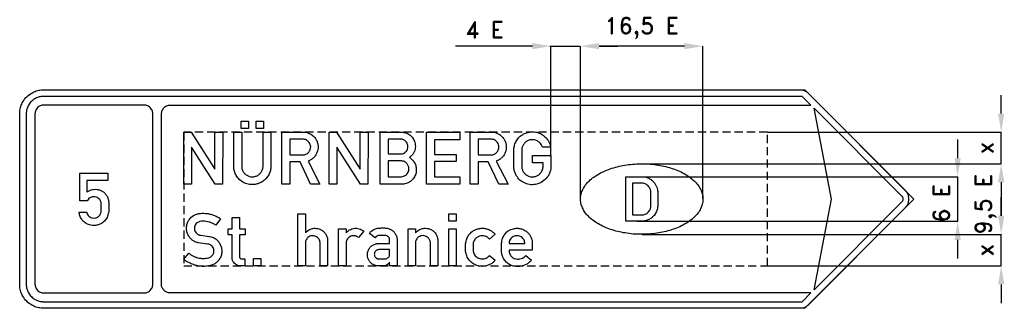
# Model space of a CAD drawing. Header units: millimetres. Extents: x 20 to 5510, y -373 to 1290.
# Tile 2 of 2: x 3253 to 5510, y -106 to 555. Entities that reach past the tile are written whole.
import ezdxf

# ---------------------------------------------------------------- set-up
doc = ezdxf.new("R2010")
doc.units = ezdxf.units.MM
doc.header["$LTSCALE"] = 5
doc.linetypes.add('ČÁRKOVANÁX2', pattern=[1.5, 1, -0.5])
doc.layers.add('Kóty', color=2, linetype='Continuous')
doc.layers.add('Značka', color=7, linetype='Continuous')
doc.styles.get("Standard").update_dxf_attribs({"font": 'romand.shx', "height": 25})

msp = doc.modelspace()

# ---------------------------------------------------------------- linework, layer by layer
at = {"layer": 'Kóty'}
for p, q in [((4428.4, 494.5), (4252, 494.5)), ((4468.6, 494.5), (4536.6, 494.5)), ((4470.9, 244.3), (4470.9, 494.7)), ((4538.9, 144.2), (4538.9, 494.7)), ((4538.9, 144.2), (4538.9, 494.6)), ((4581.4, 494.5), (4623.9, 494.5)), ((4777, 494.4), (4581.4, 494.4)), ((4819.5, 145.2), (4819.5, 494.6)), ((5503.2, 340), (5503.2, 382.5)), ((4967.2, 297.5), (5503.4, 297.5)), ((5503.2, 225.3), (5503.4, 297.5)), ((5403.4, 238), (5403.4, 280.5)), ((4678.4, 225.3), (5500.7, 225.3)), ((4678.4, 225.3), (5503.4, 225.3)), ((4674.9, 195.5), (5403.4, 195.5)), ((4674.9, 195.5), (5403.6, 195.5)), ((5403.4, 93.5), (5403.4, 195.5)), ((5503.2, 182.8), (5503.2, 140.3)), ((5503.2, 182.7), (5503.2, 106.3)), ((5503.2, 106.2), (5503.2, 148.7)), ((4668.1, 93.5), (5403.6, 93.5)), ((4680, 63.7), (5503.4, 63.8)), ((4680, 63.7), (5503.4, 63.7)), ((5403.4, 8.5), (5403.4, 51)), ((5503.2, -8.5), (5503.2, 63.8)), ((4967.2, -8.5), (5503.4, -8.5)), ((5503.2, -51), (5503.2, -93.5))]:
    msp.add_line(p, q, dxfattribs=at)
for points in [[(4428.4, 501.6), (4428.4, 487.4), (4470.9, 494.5)], [(4581.4, 501.6), (4581.4, 487.4), (4538.9, 494.5)], [(4581.4, 501.5), (4581.4, 487.4), (4538.9, 494.4)], [(4777, 501.5), (4777, 487.4), (4819.5, 494.4)], [(5496.1, 340), (5510.3, 340), (5503.2, 297.5)], [(5396.3, 238), (5410.5, 238), (5403.4, 195.5)], [(5496.1, 182.8), (5510.3, 182.8), (5503.2, 225.3)], [(5496.1, 182.7), (5510.3, 182.7), (5503.2, 225.2)], [(5396.3, 51), (5410.5, 51), (5403.4, 93.5)], [(5496.1, 106.3), (5510.3, 106.3), (5503.2, 63.8)], [(5496.1, 106.2), (5510.3, 106.2), (5503.2, 63.7)], [(5496.1, -51), (5510.3, -51), (5503.2, -8.5)]]:
    msp.add_solid(points, dxfattribs=at)
at = {"layer": 'Značka', "color": 3}
for points in [[(3308.2, 394.5), (5042.9, 394.5), (5043.9, 394.5, -0.008123), (5044.8, 394.4, -0.042027), (5048.7, 393.8, -0.040886), (5052.4, 392.6, -0.04226), (5056, 390.8, -0.046629), (5059.1, 388.5), (5059.8, 387.9), (5060.6, 387.2), (5282, 165.7), (5283.1, 164.6), (5284.1, 163.4, -0.055728), (5287.6, 158.2, -0.056158), (5289.8, 152.3, -0.069695), (5290.9, 144.5, -0.068339), (5289.8, 136.7, -0.056405), (5287.6, 130.8, -0.06112), (5284.1, 125.6), (5283.1, 124.4), (5282, 123.3), (5060.6, -98.2), (5059.8, -98.9), (5059.1, -99.5, -0.042026), (5056, -101.8, -0.040912), (5052.4, -103.6, -0.042256), (5048.7, -104.9, -0.046623), (5044.8, -105.4, -0.009273), (5043.9, -105.5), (5042.9, -105.5), (3308.2, -105.5, -0.003577), (3305.4, -105.4, -0.010726), (3302.5, -105.2, -0.055715), (3291.2, -102.9, -0.056166), (3280.7, -98.1, -0.06969), (3269.3, -89.5, -0.068355), (3260.6, -78, -0.056428), (3255.8, -67.5, -0.061122), (3253.5, -56.2, -0.012202), (3253.3, -53.4, -0.004069), (3253.2, -50.5), (3253.2, 339.5, -0.003577), (3253.3, 342.4, -0.010727), (3253.5, 345.2, -0.055715), (3255.8, 356.5, -0.056166), (3260.6, 367, -0.069691), (3269.3, 378.4, -0.068357), (3280.7, 387.1, -0.056429), (3291.2, 392, -0.06112), (3302.5, 394.2), (3305.4, 394.4), (3308.2, 394.5)], [(5067.1, -70.5), (3598.3, -70.5, -0.003576), (3597.3, -70.5, -0.010723), (3596.2, -70.4, -0.055714), (3592.1, -69.6, -0.056168), (3588.3, -67.8, -0.069695), (3584.1, -64.7, -0.068359), (3581, -60.5, -0.056422), (3579.2, -56.7, -0.061115), (3578.4, -52.6), (3578.3, -51.5), (3578.3, -50.5), (3578.3, 339.5, -0.00356), (3578.3, 340.5, -0.010736), (3578.4, 341.6, -0.055711), (3579.3, 345.7, -0.056162), (3581, 349.5, -0.069691), (3584.1, 353.7, -0.068358), (3588.3, 356.8, -0.056425), (3592.1, 358.6, -0.061123), (3596.2, 359.4), (3597.3, 359.5), (3598.3, 359.5), (5067.1, 359.5), (5047.1, 379.5), (3308.3, 379.5), (3306.2, 379.4), (3304.1, 379.3, 0.055716), (3296, 377.6, 0.056166), (3288.3, 374.1, 0.069689), (3280, 367.8, 0.068357), (3273.7, 359.5, 0.056428), (3270.2, 351.9, 0.061122), (3268.5, 343.7, 0.012203), (3268.4, 341.6, 0.004069), (3268.3, 339.5), (3268.3, -50.5, 0.003578), (3268.4, -52.6, 0.010727), (3268.5, -54.7, 0.055714), (3270.2, -62.9, 0.056165), (3273.7, -70.5, 0.06969), (3280, -78.8, 0.068356), (3288.3, -85.1, 0.056428), (3296, -88.7, 0.061122), (3304.1, -90.3, 0.012203), (3306.2, -90.4, 0.00407), (3308.3, -90.5), (5047.1, -90.5), (5067.1, -70.5)], [(3308.3, -70.5), (3538.3, -70.5, 0.003575), (3539.4, -70.5, 0.010727), (3540.4, -70.4, 0.055714), (3544.5, -69.6, 0.056165), (3548.3, -67.8, 0.069688), (3552.5, -64.7, 0.068355), (3555.6, -60.5, 0.056422), (3557.4, -56.7, 0.061122), (3558.2, -52.6), (3558.3, -51.5), (3558.3, -50.5), (3558.3, 339.5, 0.003589), (3558.3, 340.5, 0.010707), (3558.2, 341.6, 0.055711), (3557.4, 345.7, 0.056168), (3555.6, 349.5, 0.069691), (3552.5, 353.7, 0.068355), (3548.3, 356.8, 0.056422), (3544.5, 358.6, 0.061123), (3540.4, 359.4), (3539.4, 359.5), (3538.3, 359.5), (3308.3, 359.5), (3307.3, 359.5), (3306.2, 359.4, 0.055712), (3302.1, 358.6, 0.056169), (3298.3, 356.8, 0.069694), (3294.1, 353.7, 0.068356), (3291, 349.5, 0.056428), (3289.2, 345.7, 0.061122), (3288.4, 341.6, 0.012203), (3288.3, 340.5, 0.004067), (3288.3, 339.5), (3288.3, -50.5, 0.003575), (3288.3, -51.5, 0.010724), (3288.4, -52.6, 0.055714), (3289.3, -56.7, 0.056165), (3291, -60.5, 0.06969), (3294.1, -64.7, 0.068356), (3298.3, -67.8, 0.056429), (3302.1, -69.6, 0.061122), (3306.2, -70.4, 0.012199), (3307.3, -70.5, 0.004071), (3308.3, -70.5)], [(5074.2, -63.4), (5114.2, 144.5), (5074.2, 352.4), (5275, 151.6), (5275.4, 151.2), (5275.7, 150.8), (5276.9, 149.1), (5277.6, 147.1, -0.06968), (5278, 144.5), (5277.6, 141.9), (5276.9, 139.9), (5275.7, 138.2), (5275.4, 137.8), (5275, 137.4), (5074.2, -63.4)], [(3744, 297.5), (3762.1, 297.5), (3762.1, 218.9), (3762.1, 218.4), (3762.2, 217.8, 0.039542), (3762.8, 213.9, 0.043688), (3764.2, 210.1, 0.079492), (3768, 203.9, 0.080039), (3773.7, 199.2, 0.074671), (3779.8, 196.4, 0.071356), (3786.4, 195.5, 0.077185), (3793.8, 196.5, 0.082091), (3800.4, 199.7, 0.077971), (3805.6, 204.4, 0.072579), (3809.1, 210.4, 0.046182), (3810.5, 214.3, 0.054597), (3811, 218.4), (3811, 218.8), (3811, 219.2), (3811, 297.5), (3829, 297.5), (3829, 219), (3829, 218.3), (3829, 217.7, -0.044952), (3828.5, 212.6, -0.033059), (3827.2, 207.5, -0.057639), (3823, 198, -0.066494), (3816.6, 189.9, -0.064402), (3809, 183.8, -0.06034), (3800.1, 179.7, -0.06146), (3790.3, 177.6, -0.061737), (3780.2, 177.9, -0.080255), (3767.5, 181.7, -0.084183), (3756.6, 189.4, -0.072647), (3749.7, 198.2, -0.072793), (3745.5, 208.5, -0.029075), (3744.5, 213.2, -0.022458), (3744, 217.9), (3744, 218.4), (3744, 219), (3744, 297.5)], [(3854.3, 178.5), (3854.3, 297.5), (3904.4, 297.5), (3905.1, 297.5, -0.005438), (3905.8, 297.5, -0.052875), (3911.4, 296.7, -0.045254), (3916.8, 294.7, -0.068753), (3924.7, 290, -0.074107), (3931, 283.2, -0.062852), (3934.8, 276.5, -0.059667), (3936.8, 269, -0.055147), (3937.2, 261.8, -0.055183), (3936, 254.7, -0.062307), (3933, 247.1, -0.063043), (3928.2, 240.4, -0.052737), (3923.2, 235.9, -0.055197), (3917.5, 232.6, -0.011438), (3915.8, 231.9), (3914.2, 231.3), (3941.5, 178.5), (3920.1, 178.5), (3895.8, 229.5), (3872.4, 229.5), (3872.4, 178.5), (3854.3, 178.5)], [(4079.5, 178.5), (4079.5, 297.5), (4128.4, 297.5), (4129.6, 297.5, -0.006984), (4130.8, 297.4, -0.053515), (4137.5, 296.2, -0.05886), (4143.9, 293.6, -0.084106), (4151.7, 287.6, -0.083989), (4157.1, 279.5, -0.052888), (4159.2, 273.8, -0.048085), (4160.1, 267.7, -0.047689), (4160, 261.6, -0.051703), (4158.7, 255.6, -0.057817), (4155.9, 249.4, -0.056941), (4151.8, 244, -0.019024), (4150.2, 242.5, -0.019181), (4148.6, 241), (4147.7, 240.3), (4146.7, 239.6), (4148, 238.7), (4149.2, 237.9, -0.045546), (4154.1, 233.3, -0.053985), (4158.1, 227.9, -0.077424), (4161.6, 219.3, -0.076333), (4162.4, 210.1, -0.084942), (4160.3, 199.8, -0.082722), (4154.9, 190.7, -0.067284), (4148.9, 184.8, -0.067548), (4141.5, 180.8, -0.045465), (4136.3, 179.1, -0.048766), (4130.9, 178.5, -0.007109), (4129.9, 178.5, -0.002371), (4128.9, 178.5), (4079.5, 178.5)], [(4285.8, 178.5), (4285.8, 297.5), (4335.9, 297.5), (4336.6, 297.5, -0.00544), (4337.3, 297.5, -0.052872), (4342.9, 296.7, -0.045243), (4348.3, 294.7, -0.068743), (4356.2, 290, -0.074107), (4362.5, 283.2, -0.062831), (4366.3, 276.5, -0.059659), (4368.3, 269, -0.055147), (4368.7, 261.8, -0.055174), (4367.5, 254.7, -0.062314), (4364.5, 247.1, -0.063055), (4359.7, 240.4, -0.052749), (4354.7, 235.9, -0.055206), (4349, 232.6), (4347.3, 231.9), (4345.7, 231.3), (4373, 178.5), (4351.6, 178.5), (4327.3, 229.5), (4303.9, 229.5), (4303.9, 178.5), (4285.8, 178.5)], [(4428.5, 244.2), (4470.9, 244.2), (4470.9, 218.8), (4470.9, 218.1), (4470.8, 217.4), (4470.5, 213.7), (4469.9, 210.1, -0.061026), (4467.1, 201.8, -0.056388), (4462.4, 194.3, -0.08632), (4452, 184.5, -0.088287), (4438.9, 178.8, -0.086645), (4425.2, 177.4, -0.086875), (4411.8, 180.7, -0.086163), (4400.1, 187.9, -0.085764), (4391.5, 198.7, -0.052909), (4388, 206.2, -0.052574), (4386.2, 214.2), (4386.1, 215.6), (4386, 217.1), (4385.9, 218.1), (4385.9, 219.2), (4385.9, 257), (4386, 258), (4386.1, 259, -0.018807), (4386.7, 263.6, -0.027899), (4387.7, 268.1, -0.072301), (4392, 278.1, -0.069899), (4399, 286.6, -0.058986), (4406.4, 292.3, -0.056758), (4414.8, 296.1, -0.046862), (4422.2, 297.9, -0.047833), (4429.9, 298.4, -0.071585), (4441.4, 296.4, -0.07246), (4452, 291.2, -0.056987), (4459, 285.5, -0.054711), (4464.6, 278.4, -0.045734), (4467.9, 272.1, -0.053699), (4469.9, 265.3), (4470.1, 264.3), (4470.3, 263.3), (4451.7, 263.3), (4451.1, 264.9), (4450.4, 266.5, 0.062057), (4447.2, 271.6, 0.066448), (4442.7, 275.8, 0.080211), (4436.3, 279.2, 0.079693), (4429.2, 280.4, 0.091449), (4420.8, 279.2, 0.09179), (4413.4, 275.2, 0.081884), (4408.2, 269.7, 0.079866), (4405, 262.9, 0.035309), (4404.3, 260.1, 0.041578), (4404, 257.1), (4404, 256.8), (4404, 256.5), (4404, 219), (4404, 218.5), (4404.1, 217.9, 0.043517), (4404.5, 214.7, 0.034723), (4405.5, 211.5, 0.063017), (4408.5, 205.7, 0.07291), (4412.9, 200.9, 0.074883), (4418.4, 197.4, 0.06955), (4424.7, 195.7, 0.075781), (4431.9, 195.5, 0.080339), (4438.8, 197.6, 0.077253), (4444.6, 201.4, 0.071063), (4449.1, 206.8, 0.055701), (4451.5, 211.5, 0.063657), (4452.7, 216.5), (4452.9, 217.7), (4452.9, 218.9), (4452.9, 227.3), (4428.5, 227.3), (4428.5, 244.2)], [(3872.4, 281.5), (3872.4, 245.4), (3901.6, 245.4, 0.001974), (3902.3, 245.4, 0.005972), (3903, 245.4, 0.040787), (3906.3, 246, 0.049419), (3909.5, 247, 0.110775), (3915.7, 251.6, 0.114761), (3919.4, 258.4, 0.085167), (3920.3, 263.7, 0.080095), (3919.4, 268.9, 0.084075), (3916.7, 274.1, 0.081234), (3912.5, 278.2, 0.067115), (3908.6, 280.5, 0.082132), (3904.2, 281.4, 0.008028), (3903.7, 281.4), (3903.2, 281.5), (3872.4, 281.5)], [(4097.6, 281.5), (4097.6, 247.6), (4126.1, 247.6, 0.005332), (4127.2, 247.6, 0.016063), (4128.4, 247.6, 0.091631), (4133.4, 249.1, 0.080748), (4137.8, 252.2, 0.081318), (4141.2, 256.4, 0.086088), (4143, 261.4, 0.08746), (4143.2, 266.9, 0.085826), (4141.5, 272.1, 0.081925), (4138.5, 276.4, 0.078637), (4134.2, 279.6, 0.04672), (4131.6, 280.8, 0.054015), (4128.7, 281.4), (4128.1, 281.5), (4127.5, 281.5), (4097.6, 281.5)], [(4303.9, 281.5), (4303.9, 245.4), (4333.1, 245.4, 0.001974), (4333.8, 245.4, 0.005966), (4334.5, 245.4, 0.040785), (4337.8, 246, 0.049412), (4341, 247, 0.11078), (4347.2, 251.6, 0.114769), (4350.9, 258.4, 0.085167), (4351.8, 263.7, 0.080061), (4350.9, 268.9, 0.084084), (4348.2, 274.1, 0.081248), (4344, 278.2, 0.067117), (4340.1, 280.5, 0.082126), (4335.7, 281.4), (4335.2, 281.4), (4334.7, 281.5), (4303.9, 281.5)], [(4097.6, 231.7), (4097.6, 195.6), (4126.2, 195.6, 0.003621), (4127.3, 195.7, 0.010881), (4128.4, 195.7, 0.058718), (4132.7, 196.5, 0.063112), (4136.6, 198.3, 0.084073), (4141.1, 201.9, 0.085726), (4144, 206.8, 0.082255), (4145.4, 212.1, 0.080986), (4144.9, 217.5, 0.088847), (4142.6, 223.2, 0.084248), (4138.5, 227.8, 0.065612), (4134.8, 230.2, 0.08041), (4130.6, 231.5, 0.018381), (4129.5, 231.6, 0.006083), (4128.3, 231.7), (4097.6, 231.7)], [(3406.5, 114.7), (3406.7, 113.9, 0.007341), (3407, 113.2, 0.061325), (3408.9, 108.8, 0.076053), (3411.9, 105.2, 0.081248), (3415.8, 102.6, 0.074032), (3420.3, 101.2, 0.102538), (3427.5, 101.4, 0.116975), (3433.7, 104.5, 0.072318), (3436.6, 107.5, 0.058816), (3438.7, 111.1, 0.043857), (3439.8, 114.1, 0.050817), (3440.2, 117.2, 0.010911), (3440.3, 118.1, 0.003619), (3440.3, 118.9), (3440.3, 133.3, 0.008536), (3440.1, 135, 0.025956), (3439.9, 136.7, 0.068297), (3438.7, 140.1, 0.05404), (3436.6, 143.2, 0.069267), (3432.9, 146.8, 0.080552), (3428.4, 149, 0.097812), (3422.5, 149.9, 0.091132), (3416.5, 148.4, 0.085477), (3411.8, 145.6, 0.103676), (3408.5, 141.3, 0.00953), (3408.3, 140.8), (3408, 140.2), (3391.3, 140.2), (3391.3, 204), (3455, 204), (3455, 187), (3407.2, 187), (3407.2, 160.3, -0.005084), (3409.2, 161.6, -0.015232), (3411.2, 162.8, -0.051731), (3416.8, 165.3, -0.052708), (3422.8, 166.6, -0.065798), (3430.5, 166.6, -0.065553), (3437.9, 164.6, -0.069373), (3445, 160.7, -0.071358), (3450.7, 155, -0.059643), (3454.3, 149.2, -0.053795), (3456.5, 142.6, -0.024804), (3457, 140, -0.033761), (3457.2, 137.3), (3457.2, 136.9), (3457.2, 136.6), (3457.2, 117.5), (3457.2, 116.6, -0.005376), (3457.2, 115.8, -0.045322), (3456.4, 110.3, -0.043673), (3454.7, 105.1, -0.080869), (3449.2, 95.9, -0.084532), (3441, 88.9, -0.069815), (3433.2, 85.3, -0.066784), (3424.8, 84, -0.084626), (3413.6, 85.3, -0.088729), (3403.5, 90.2, -0.074192), (3396.7, 96.5, -0.070963), (3392, 104.5, -0.035762), (3390.5, 108.7, -0.037179), (3389.6, 113.1, -0.004907), (3389.5, 113.9), (3389.4, 114.7), (3406.5, 114.7)], [(4819.4, 144.5), (4819.4, 144), (4819.4, 143.4, -0.055986), (4818, 132.7, -0.05457), (4814.2, 122.6, -0.05511), (4807.9, 112.2, -0.040746), (4799.7, 103.2, -0.036592), (4788.9, 94.2, -0.030198), (4777.1, 86.7, -0.028555), (4762.7, 79.6, -0.024053), (4747.7, 74, -0.022897), (4730.9, 69.4, -0.020836), (4713.7, 66.2, -0.02039), (4695.6, 64.3, -0.019768), (4677.4, 63.8, -0.019788), (4659.2, 64.5, -0.020536), (4641.1, 66.8, -0.021058), (4624.1, 70.2, -0.023363), (4607.5, 75.1, -0.024517), (4592.8, 80.9, -0.029021), (4578.7, 88.2, -0.031056), (4567.2, 95.8, -0.038717), (4556.8, 105, -0.041594), (4549.1, 114.2, -0.052831), (4543.3, 124.6, -0.054168), (4539.9, 134.9, -0.060277), (4539, 145.6, -0.060225), (4540.4, 156.3, -0.052885), (4544.2, 166.4, -0.051268), (4550.5, 176.8, -0.040286), (4558.7, 185.8, -0.037447), (4569.4, 194.8, -0.030198), (4581.3, 202.3, -0.028281), (4595.7, 209.4, -0.02404), (4610.7, 215, -0.022964), (4627.5, 219.6, -0.02084), (4644.7, 222.8, -0.020374), (4662.8, 224.7, -0.019766), (4681, 225.2, -0.019794), (4699.2, 224.5, -0.020536), (4717.3, 222.2, -0.021058), (4734.3, 218.8, -0.02336), (4750.9, 213.9, -0.024519), (4765.6, 208.1, -0.029018), (4779.7, 200.8, -0.031054), (4791.2, 193.2, -0.03882), (4801.6, 184, -0.041608), (4809.3, 174.8, -0.052239), (4815.1, 164.4, -0.051533), (4818.4, 154.6, -0.059787), (4819.4, 144.5)], [(4642.7, 93.5), (4642.7, 195.5), (4680.5, 195.5, -0.002947), (4681.7, 195.5, -0.008843), (4682.9, 195.5, -0.074824), (4691.2, 193.8, -0.064092), (4698.9, 189.9, -0.052007), (4704.6, 185.5, -0.052253), (4709.1, 180, -0.046308), (4712.4, 174.4, -0.045169), (4714.5, 168.3), (4715.2, 165.5), (4715.6, 162.8), (4715.7, 162.2), (4715.7, 161.6), (4715.7, 128.4), (4715.7, 128), (4715.7, 127.5, -0.035159), (4715.3, 123.9), (4714.5, 120.4, -0.066995), (4710.5, 111.3, -0.074012), (4704.2, 103.6, -0.055396), (4698.5, 99.1, -0.049343), (4692, 95.9, -0.035152), (4687.2, 94.4, -0.041163), (4682.2, 93.6), (4681.3, 93.6), (4680.4, 93.5), (4642.7, 93.5)], [(4658.2, 180.9), (4658.2, 108.2), (4679.3, 108.2), (4680, 108.2, 0.009051), (4680.7, 108.2, 0.064937), (4685.1, 109, 0.055458), (4689.2, 110.7, 0.060176), (4693.3, 113.6, 0.064198), (4696.5, 117.4, 0.046757), (4698.3, 120.6, 0.042289), (4699.6, 124.1), (4699.9, 125.7), (4700.2, 127.4), (4700.2, 127.8), (4700.2, 128.3), (4700.2, 161), (4700.2, 161.5), (4700.1, 162.1, 0.038474), (4699.5, 165.2, 0.037911), (4698.5, 168.2, 0.064337), (4695.8, 172.8, 0.066852), (4691.9, 176.6, 0.069137), (4687.4, 179.4, 0.078388), (4682.3, 180.7), (4681.2, 180.8), (4680.2, 180.9), (4658.2, 180.9)], [(3641, 20.7), (3642.1, 19.7), (3643.2, 18.8, 0.039106), (3648.7, 15.2, 0.03209), (3654.6, 12.4, 0.03265), (3661, 10.2, 0.039896), (3667.6, 9, 0.024478), (3672, 8.6, 0.014325), (3676.5, 8.7, 0.035313), (3683.3, 9.3, 0.084146), (3689.6, 11.3, 0.055205), (3692.5, 13.2, 0.056038), (3694.9, 15.7, 0.057312), (3696.8, 18.6, 0.056929), (3698, 21.9, 0.06283), (3698.5, 25.7, 0.064418), (3698, 29.5, 0.085851), (3695.9, 34.3, 0.089183), (3692.4, 38.1, 0.07182), (3688.6, 40.3, 0.059291), (3684.5, 41.5), (3684, 41.6), (3683.5, 41.6), (3662.7, 44.3), (3661.9, 44.5), (3661, 44.8, -0.017783), (3657, 46.1, -0.032309), (3653.2, 47.9, -0.062184), (3647.3, 51.9, -0.055275), (3642.5, 57.2, -0.068823), (3637.9, 65.2, -0.072901), (3635.8, 74.2, -0.074668), (3636, 83.4, -0.072257), (3639, 92.2, -0.094608), (3646.5, 102.7, -0.103596), (3657.3, 109.3, -0.055209), (3664.1, 111.3, -0.035097), (3671.2, 111.9, -0.029411), (3679.1, 111.8, -0.03064), (3687, 110.7, -0.032939), (3695.5, 108.4, -0.029912), (3703.7, 105.1, -0.019579), (3707.8, 103.1, -0.028931), (3711.7, 100.6), (3712.5, 100.1), (3713.3, 99.5), (3703, 84.9), (3701.7, 85.7), (3700.4, 86.5, 0.031828), (3694.1, 89.6, 0.03548), (3687.4, 91.9, 0.03791), (3680.7, 93.3, 0.035614), (3673.6, 93.7, 0.056956), (3666.2, 93, 0.118692), (3659.7, 89.9, 0.089574), (3656.3, 86.3, 0.077145), (3654.3, 81.8, 0.050967), (3653.7, 78.7, 0.055011), (3653.8, 75.6, 0.076561), (3655, 71.2, 0.070194), (3657.5, 67.4, 0.053202), (3659.8, 65, 0.05742), (3662.6, 63.2, 0.030569), (3664.1, 62.5, 0.032965), (3665.7, 62.1, 0.019634), (3667, 61.9, 0.006535), (3668.2, 61.7), (3687.8, 59.1), (3688.5, 59), (3689.2, 58.9, -0.057682), (3694.7, 57.4, -0.045359), (3699.9, 54.8, -0.062106), (3706.7, 49.5, -0.068457), (3712, 42.6, -0.067353), (3715.3, 34.9, -0.064542), (3716.6, 26.6, -0.073536), (3715.6, 17, -0.075693), (3711.9, 8.1, -0.065679), (3706.9, 1.5, -0.066687), (3700.4, -3.5, -0.05608), (3693.4, -6.7, -0.038289), (3685.9, -8.6, -0.042201), (3675.1, -9.6, -0.042475), (3664.4, -8.9, -0.04068), (3653.9, -6.5, -0.036909), (3643.9, -2.6, -0.028958), (3637.4, 0.9, -0.038943), (3631.4, 5.2), (3630.3, 6.1), (3629.3, 7), (3641, 20.7)], [(3769.7, -8.5), (3759, -8.5), (3758.2, -8.4, -0.007834), (3757.4, -8.4, -0.063538), (3752.5, -7.3, -0.071655), (3748, -4.9, -0.079314), (3744, -1.1, -0.071786), (3741.3, 3.6, -0.036588), (3740.5, 6, -0.046837), (3740.1, 8.4), (3740, 9), (3740, 9.6), (3740, 62.7), (3731.4, 62.7), (3731.4, 76.6), (3740, 76.6), (3740, 102), (3757, 102), (3757, 76.6), (3769.9, 76.6), (3769.9, 62.7), (3757, 62.7), (3757, 13), (3757, 12.7), (3757, 12.4, 0.048126), (3757.4, 11, 0.07175), (3758, 9.6, 0.101999), (3759.4, 8.2, 0.119775), (3761.2, 7.5), (3761.6, 7.5), (3761.9, 7.5), (3769.7, 7.5), (3769.7, -8.5)], [(3891.1, -8.5), (3891.1, 110.5), (3908.2, 110.5), (3908.2, 67.1), (3909.2, 68.2), (3910.4, 69.3, -0.044793), (3914.9, 73, -0.056617), (3920.1, 75.7, -0.052882), (3925, 77.1, -0.046628), (3930.2, 77.6, -0.05654), (3936.7, 76.9, -0.060831), (3942.8, 74.8, -0.068021), (3948.9, 71, -0.064913), (3953.8, 65.6, -0.068705), (3957.4, 58.9, -0.07721), (3959, 51.6), (3959.1, 50.8), (3959.1, 50), (3959.1, -8.5), (3942.1, -8.5), (3942.1, 44), (3942.1, 44.7), (3942, 45.4, 0.064643), (3941, 49.6, 0.068191), (3938.9, 53.4, 0.072977), (3935.8, 56.8, 0.07043), (3931.9, 59.1, 0.067407), (3927.7, 60.4, 0.068621), (3923.3, 60.5, 0.079164), (3918.4, 59.3, 0.078229), (3914.1, 56.5, 0.069029), (3911.1, 53.3, 0.074938), (3909.1, 49.5, 0.037463), (3908.5, 47.2, 0.025766), (3908.2, 44.9), (3908.2, 44.5), (3908.2, 44.1), (3908.2, -8.5), (3891.1, -8.5)], [(3984.4, -8.5), (3984.4, 76.6), (4001.5, 76.6), (4001.5, 67.1), (4002.9, 68.7), (4004.4, 70.1, -0.059431), (4009.3, 73.8, -0.056249), (4014.9, 76.2, -0.061468), (4021.6, 77.5, -0.062524), (4028.3, 77.2, -0.056641), (4034.3, 75.5, -0.054491), (4039.8, 72.7), (4040.8, 72), (4041.8, 71.3), (4029.7, 56.3), (4028.6, 57.1), (4027.4, 57.9, 0.073528), (4022.7, 60, 0.081604), (4017.6, 60.6, 0.089314), (4012.2, 59.5, 0.08766), (4007.6, 56.7, 0.0747), (4004.4, 53.2, 0.06979), (4002.3, 48.9), (4001.8, 47.3), (4001.6, 45.6), (4001.5, 45), (4001.5, 44.4), (4001.5, -8.5), (3984.4, -8.5)], [(4101.3, -8.5), (4101.3, 0.4), (4100.5, -0.8), (4099.7, -2, -0.039267), (4098, -3.8, -0.035794), (4096, -5.4, -0.060157), (4092.4, -7.4, -0.077993), (4088.5, -8.4, -0.014407), (4087.7, -8.5, -0.004797), (4086.8, -8.5), (4075.3, -8.5), (4074.7, -8.5), (4074.2, -8.5, -0.039438), (4071, -8.1, -0.036779), (4067.8, -7.3, -0.049522), (4063.6, -5.4, -0.046926), (4059.7, -2.8, -0.065501), (4055.1, 2.1, -0.069532), (4052, 7.9, -0.055282), (4050.6, 12.8, -0.053363), (4050.3, 18, -0.079728), (4051.8, 25.8, -0.083384), (4055.7, 32.7, -0.079653), (4061.2, 38, -0.074381), (4068, 41.4, -0.032368), (4070.8, 42.2, -0.039892), (4073.7, 42.6, -0.010448), (4074.6, 42.6, -0.003462), (4075.5, 42.6), (4101.3, 42.6), (4101.3, 51.9), (4101.2, 52.5), (4101.1, 53, 0.097533), (4099.8, 56.4, 0.100802), (4097.3, 58.9, 0.115402), (4093, 60.7, 0.041482), (4088.2, 61.2, 0.010054), (4084.1, 61.2, 0.009948), (4080, 61.1, 0.038423), (4075.5, 60.7, 0.106444), (4071.5, 59, 0.056386), (4070, 57.9, 0.053432), (4068.9, 56.4), (4068.6, 55.9), (4068.3, 55.4), (4054.8, 65.9), (4055.7, 67.2), (4056.7, 68.4, -0.055249), (4060.3, 72, -0.053327), (4064.7, 74.7, -0.045317), (4069.2, 76.5, -0.035862), (4073.8, 77.6, -0.024231), (4078.4, 78.1, -0.011699), (4082.9, 78.3, -0.028038), (4091.6, 78.1, -0.066271), (4100, 76.4, -0.075915), (4107, 72.8, -0.077633), (4112.8, 67.3, -0.069932), (4116.4, 61.3, -0.073296), (4118.1, 54.6), (4118.2, 53.4), (4118.3, 52.2), (4118.3, -8.5), (4101.3, -8.5)], [(4143.6, -8.5), (4143.6, 76.6), (4160.6, 76.6), (4160.6, 67.2), (4162.2, 68.8), (4163.8, 70.4, -0.040694), (4167.8, 73.4, -0.050795), (4172.3, 75.7, -0.044309), (4176.4, 76.9, -0.036436), (4180.6, 77.5, -0.051722), (4187, 77.4, -0.059755), (4193.2, 75.8, -0.060327), (4198.7, 73.1, -0.057511), (4203.5, 69.1, -0.051905), (4207.1, 64.6, -0.051158), (4209.7, 59.5, -0.036486), (4210.9, 55.8, -0.040102), (4211.6, 52), (4211.7, 51.2), (4211.7, 50.3), (4211.7, -8.5), (4194.6, -8.5), (4194.6, 44), (4194.7, 44.6), (4194.7, 45.3, 0.073043), (4194, 48.7, 0.05272), (4192.5, 51.9, 0.052262), (4190.3, 55.1, 0.060054), (4187.5, 57.6, 0.079398), (4183.1, 59.9, 0.076883), (4178.1, 60.7, 0.082175), (4172.8, 60.1, 0.086091), (4168, 57.8, 0.070247), (4164.7, 54.9, 0.063113), (4162.3, 51.2, 0.04534), (4161.2, 48.5, 0.055698), (4160.7, 45.6), (4160.7, 45.1), (4160.6, 44.6), (4160.6, -8.5), (4143.6, -8.5)], [(4343, 4.3), (4341.9, 3.1), (4340.9, 1.9, -0.058258), (4335.3, -2.9, -0.050318), (4328.8, -6.3, -0.057729), (4320.5, -8.9, -0.060694), (4311.8, -9.5, -0.074234), (4301.3, -7.6, -0.07568), (4291.8, -2.7, -0.077533), (4283.7, 4.8, -0.072815), (4278.2, 14.4, -0.040155), (4276.4, 19.8, -0.047403), (4275.5, 25.2), (4275.5, 26), (4275.5, 26.7), (4275.5, 42.1), (4275.5, 42.8), (4275.6, 43.6, -0.030825), (4276.5, 48.4, -0.033325), (4278, 53.1, -0.072564), (4283.1, 62.5, -0.076158), (4290.6, 70, -0.057173), (4297.3, 74, -0.05283), (4304.7, 76.6, -0.054883), (4312.9, 77.7, -0.058018), (4321.1, 76.9, -0.05823), (4329, 74.5, -0.05526), (4336.2, 70.3, -0.029537), (4339.4, 67.7, -0.035283), (4342.2, 64.8), (4342.7, 64.3), (4343.1, 63.8), (4330, 53), (4329, 54), (4328, 55.1, 0.05471), (4324.6, 57.6, 0.053221), (4320.6, 59.4, 0.082162), (4313.9, 60.6, 0.087304), (4307.1, 59.6, 0.087474), (4301.1, 56.6, 0.079821), (4296.4, 51.7, 0.07035), (4293.6, 46.8, 0.088623), (4292.5, 41.3), (4292.5, 40.8), (4292.5, 40.3), (4292.5, 27.8), (4292.5, 27.5), (4292.5, 27.2), (4292.8, 25.1), (4293.3, 23, 0.063618), (4294.9, 18.7, 0.057795), (4297.6, 14.9, 0.06218), (4301.4, 11.4, 0.064125), (4305.9, 9, 0.058219), (4310.3, 7.7, 0.057236), (4314.9, 7.5, 0.065829), (4320.1, 8.4, 0.071402), (4324.8, 10.7, 0.032131), (4326.9, 12.2), (4328.8, 14), (4329.4, 14.6), (4330, 15.2), (4343, 4.3)], [(4426.2, 4.3), (4425.1, 3.1), (4423.9, 1.9, -0.045823), (4418.5, -2.6, -0.046333), (4412.3, -6.2, -0.057681), (4403.9, -9, -0.056155), (4395.1, -10, -0.062983), (4385.4, -8.9, -0.071138), (4376.4, -5.4, -0.073601), (4368.6, 0.4, -0.068181), (4362.6, 8.2, -0.062717), (4359.1, 15.9, -0.079562), (4357.9, 24.1), (4357.9, 24.7), (4358, 25.3), (4358, 43.7), (4358, 44.5), (4358.1, 45.2, -0.03165), (4359.1, 51, -0.04262), (4361, 56.6, -0.074792), (4365.9, 64.9, -0.075583), (4373, 71.4, -0.053415), (4378.8, 74.7, -0.049388), (4385.1, 76.7, -0.060566), (4393.5, 77.7, -0.063994), (4402, 76.5, -0.058852), (4409.2, 73.8, -0.056368), (4415.6, 69.6, -0.052438), (4420.6, 64.6, -0.056927), (4424.3, 58.7, -0.0547), (4426.9, 52.1, -0.044536), (4428.1, 45), (4428.1, 44.4), (4428.2, 43.8), (4428.2, 27.7), (4375, 27.7), (4375, 26.6), (4375, 25.4, 0.065053), (4375.8, 20.4, 0.077926), (4378, 15.8, 0.098998), (4382.4, 11.1, 0.081469), (4388.4, 8.2, 0.070361), (4394.2, 7.1, 0.067887), (4400.1, 7.6, 0.063569), (4405.5, 9.4, 0.066284), (4410.3, 12.5), (4411.8, 13.9), (4413.3, 15.4), (4426.2, 4.3)], [(4411.1, 42.6), (4411, 44.6), (4410.7, 46.6, 0.067207), (4409.3, 50.8, 0.065179), (4406.8, 54.4, 0.074796), (4403.1, 57.7, 0.075289), (4398.6, 59.8, 0.108612), (4390.9, 60.5, 0.113255), (4383.7, 57.9, 0.086989), (4379.3, 54.3, 0.078962), (4376.4, 49.4, 0.038516), (4375.5, 47, 0.045079), (4375.1, 44.5), (4375, 43.5), (4375, 42.6), (4411.1, 42.6)], [(4101.2, 28.8), (4077.1, 28.8), (4076.5, 28.7, 0.008999), (4075.9, 28.6, 0.059817), (4073, 27.9, 0.073861), (4070.4, 26.5, 0.097431), (4067.8, 23.7, 0.097521), (4066.4, 20.1, 0.092849), (4066.3, 16.6, 0.087056), (4067.4, 13.2, 0.07728), (4069.3, 10.6, 0.084537), (4071.8, 8.7, 0.055355), (4073.8, 7.9, 0.040513), (4076, 7.5), (4076.6, 7.5), (4077.2, 7.4), (4090.9, 7.4), (4091.3, 7.5), (4091.8, 7.5, 0.065747), (4094.6, 8.2, 0.074597), (4097.1, 9.7, 0.076247), (4099.1, 11.8, 0.061143), (4100.6, 14.5), (4101, 15.5), (4101.2, 16.6), (4101.2, 17), (4101.2, 17.4), (4101.2, 28.8)]]:
    msp.add_lwpolyline(points, format="xyb", dxfattribs=at)
at = {"layer": 'Značka', "color": 7}
msp.add_lwpolyline([(5021.3, 394.5), (5053.2, 394.5), (5303.2, 144.5), (5053.2, -105.5), (5021.3, -105.5)], dxfattribs=at)
at = {"layer": 'Značka', "color": 3}
for points in [[(3761.1, 306.1), (3761.1, 323.1), (3778.1, 323.1), (3778.1, 306.1), (3761.1, 306.1)], [(3795.2, 306.1), (3795.2, 323.1), (3812.2, 323.1), (3812.2, 306.1), (3795.2, 306.1)], [(3629.3, 178.5), (3629.3, 297.5), (3646.4, 297.5), (3700.4, 212.6), (3700.4, 297.5), (3718.7, 297.5), (3718.5, 178.5), (3701.5, 178.5), (3647.3, 263.3), (3647.3, 178.5), (3629.3, 178.5)], [(3962.4, 178.5), (3962.4, 297.5), (3979.4, 297.5), (4033.5, 212.6), (4033.5, 297.5), (4051.7, 297.5), (4051.6, 178.5), (4034.5, 178.5), (3980.3, 263.3), (3980.3, 178.5), (3962.4, 178.5)], [(4185.7, 178.5), (4185.7, 297.5), (4262.5, 297.5), (4262.5, 280.3), (4203.8, 280.3), (4203.8, 246.4), (4253.8, 246.4), (4253.8, 230.5), (4203.8, 230.5), (4203.8, 195.4), (4262.3, 195.4), (4262.3, 178.5), (4185.7, 178.5)], [(4237, 93.5), (4237, 110.5), (4254.1, 110.5), (4254.1, 93.5), (4237, 93.5)], [(4237, -8.5), (4237, 76.4), (4254.1, 76.4), (4254.1, -8.5), (4237, -8.5)], [(3789.2, -8.5), (3789.2, 8.4), (3806.1, 8.4), (3806.1, -8.5), (3789.2, -8.5)]]:
    msp.add_lwpolyline(points, dxfattribs=at)
at = {"layer": 'Značka', "color": 6, "linetype": 'ČÁRKOVANÁX2', "ltscale": 3.75}
msp.add_lwpolyline([(3629.3, -8.5), (4967.2, -8.5), (4967.2, 297.5), (3629.3, 297.5)], close=True, dxfattribs=at)

# ---------------------------------------------------------------- texts
at = {"layer": 'Kóty'}
for s, p in [('9,5 E', (5480.9, 63.9)), ('6 E', (5384.7, 90.6))]:
    msp.add_text(s, height=37.5, rotation=90, dxfattribs=at).set_placement(p)
at = {"layer": 'Kóty', "char_height": 37.5, "attachment_point": 5}
for s, insert in [('\\A1;4 E', (4319, 532)), ('\\A1;16,5 E', (4679.2, 535.5))]:
    msp.add_mtext(s, dxfattribs=dict(at, insert=insert))
at = {"layer": 'Kóty', "char_height": 37.5, "attachment_point": 5, "rotation": 90}
for insert in [(5465.7, 261.4), (5465.7, 27.6)]:
    msp.add_mtext('\\A1;x', dxfattribs=dict(at, insert=insert))

doc.saveas('drawing.dxf')
